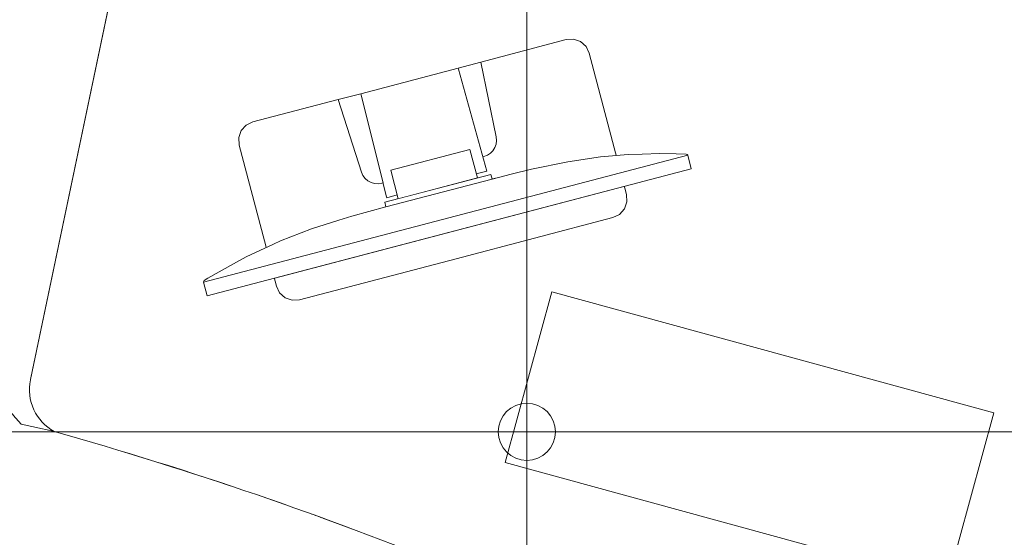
# Model space of a CAD drawing. Header units: metres. Extents: x -45 to 152, y -127 to 99.
# Tile 56 of 256: x -37.874 to -36.84, y -9.836 to -9.292. Entities that reach past the tile are written whole.
import ezdxf

# ---------------------------------------------------------------- set-up
doc = ezdxf.new("R2010")
doc.units = ezdxf.units.M
doc.linetypes.add('gestrichelt - 01', pattern=[2, 1, -1])
doc.linetypes.add('Raster 01', pattern=[2, 1, -1])
for name, color, linetype, lineweight in [('036_Bodenbelagarbeiten-350 Doppelbodenelement', 7, 'Continuous', 9), ('_1.35m (3D)', 7, 'Continuous', 9), ('_OG 2 (2D)', 7, 'Continuous', 9)]:
    doc.layers.add(name, color=color, linetype=linetype, lineweight=lineweight)
for name, color, linetype, lineweight, true_color in [('ACTES-Einrichtung Aufsicht.', 7, 'Continuous', 9, 0xa6a6a6), ('AV1-Bewegungsfläche', 7, 'gestrichelt - 01', 9, 0xd9d9d9), ('AV1-Raster', 7, 'Raster 01', 9, 0xa6a6a6)]:
    doc.layers.add(name, color=color, linetype=linetype, lineweight=lineweight, true_color=true_color)

# ---------------------------------------------------------------- blocks, each defined once
blk = doc.blocks.new('Group-2')
at = {"layer": 'AV1-Raster'}
for p, q in [((-37.8, -22.95), (-37.8, 1.35)), ((1.35, -9.45), (-40.5, -9.45))]:
    blk.add_line(p, q, dxfattribs=at)
blk = doc.blocks.new('1.35m (3D)')
at = {"layer": 'AV1-Raster', "color": 7}
blk.add_blockref('Group-2', (0, 0), dxfattribs=at)
blk = doc.blocks.new('Group-100')
at = {"color": 255, "transparency": 33554559}
blk.add_wipeout([(-37.7549, -9.1545), (-37.8624, -9.6684), (-37.8635, -9.6781), (-37.8627, -9.6877), (-37.86, -9.697), (-37.8556, -9.7056), (-37.8497, -9.7132), (-37.8423, -9.7195), (-37.8339, -9.7243), (-37.8248, -9.7274), (-37.8726, -9.7169), (-37.8735, -9.7158), (-37.8744, -9.7148), (-37.8754, -9.7137), (-37.8763, -9.7127), (-37.8772, -9.7116), (-37.8782, -9.7106), (-37.8791, -9.7095), (-37.88, -9.7085), (-37.8963, -9.6892), (-37.9119, -9.6694), (-37.9268, -9.649), (-37.941, -9.6281), (-37.9544, -9.6067), (-37.9671, -9.5849), (-37.979, -9.5626), (-37.9901, -9.5399), (-38.0269, -9.4434), (-38.0495, -9.3426), (-38.0573, -9.2396), (-38.0502, -9.1365), (-38.0283, -9.0356), (-37.9921, -8.9388), (-37.9423, -8.8483), (-37.88, -8.7659), (-37.8551, -8.7389), (-37.8289, -8.7133), (-37.8014, -8.689), (-37.7727, -8.6662), (-37.7429, -8.6449), (-37.712, -8.6251), (-37.6801, -8.607), (-37.6473, -8.5905), (-37.5883, -8.6028), (-37.5981, -8.6018), (-37.6078, -8.6026), (-37.6173, -8.6054), (-37.6259, -8.6099), (-37.6336, -8.6161), (-37.6399, -8.6236), (-37.6446, -8.6322), (-37.6475, -8.6415)], dxfattribs=at).dxf.layer = 'ACTES-Einrichtung Aufsicht.'
at = {"layer": 'ACTES-Einrichtung Aufsicht.', "flags": 128}
blk.add_lwpolyline([(-37.8624, -9.6684, 0.407966), (-37.8248, -9.7274), (-37.8726, -9.7169, -0.003923), (-37.88, -9.7085, -0.070731), (-37.9901, -9.5399, -0.297593), (-37.88, -8.7659, -0.102954), (-37.6473, -8.5905), (-37.5883, -8.6028, 0.414214), (-37.6475, -8.6415)], format="xyb", close=True, dxfattribs=at)
at = {"layer": 'AV1-Bewegungsfläche', "color": 9, "flags": 128}
blk.add_lwpolyline([(-36.5989, -11.6087), (-36.0944, -10.7452, 0.063875), (-36.9037, -10.1219, 0.008083), (-37.0155, -10.0589, 0.055453), (-37.8378, -9.7247), (-38.2422, -10.4037), (-38.3489, -10.5863)], format="xyb", close=True, dxfattribs=at)
at = {"color": 255, "transparency": 33554687}
blk.add_wipeout([(-36.9037, -10.1219), (-36.9175, -10.1138), (-36.9314, -10.1058), (-36.9454, -10.0978), (-36.9593, -10.0899), (-36.9733, -10.0821), (-36.9873, -10.0743), (-37.0014, -10.0666), (-37.0155, -10.0589), (-37.114, -10.0073), (-37.2138, -9.9584), (-37.315, -9.9123), (-37.4174, -9.869), (-37.521, -9.8286), (-37.6256, -9.791), (-37.7313, -9.7564), (-37.8378, -9.7247), (-37.8445, -9.7203), (-37.8504, -9.715), (-37.8554, -9.7087), (-37.8593, -9.7018), (-37.8621, -9.6943), (-37.8636, -9.6864), (-37.8639, -9.6785), (-37.8629, -9.6705), (-37.8629, -9.6705), (-37.8628, -9.6704), (-37.8628, -9.6704), (-37.8628, -9.6703), (-37.8628, -9.6702), (-37.8628, -9.6702), (-37.8628, -9.6701), (-37.8628, -9.67), (-37.6469, -8.6386), (-37.6439, -8.6294), (-37.6392, -8.6209), (-37.6329, -8.6135), (-37.6252, -8.6074), (-37.6166, -8.6029), (-37.6072, -8.6002), (-37.5975, -8.5994), (-37.5879, -8.6004), (-37.254, -8.6857), (-36.928, -8.7972), (-36.6119, -8.9342), (-36.3076, -9.0959), (-36.0172, -9.2812), (-35.7423, -9.4889), (-35.4848, -9.7178), (-35.2463, -9.9665), (-35.2462, -9.9665), (-35.2462, -9.9666), (-35.2461, -9.9666), (-35.2461, -9.9667), (-35.246, -9.9668), (-35.246, -9.9668), (-35.2459, -9.9669), (-35.2459, -9.9669), (-35.2463, -9.9665), (-35.2406, -9.9744), (-35.2366, -9.9832), (-35.2343, -9.9927), (-35.234, -10.0024), (-35.2355, -10.0121), (-35.2389, -10.0212), (-35.244, -10.0295), (-35.2506, -10.0367), (-36.0359, -10.7393), (-36.0421, -10.7441), (-36.049, -10.7478), (-36.0565, -10.7504), (-36.0642, -10.7518), (-36.072, -10.752), (-36.0798, -10.7509), (-36.0874, -10.7486), (-36.0944, -10.7452), (-36.1865, -10.6563), (-36.2814, -10.5703), (-36.379, -10.4874), (-36.4791, -10.4077), (-36.5818, -10.3312), (-36.6868, -10.258), (-36.7942, -10.1882)], dxfattribs=at).dxf.layer = 'ACTES-Einrichtung Aufsicht.'
at = {"layer": 'ACTES-Einrichtung Aufsicht.', "transparency": 33554534, "flags": 128}
blk.add_lwpolyline([(-36.9037, -10.1219, 0.008083), (-37.0155, -10.0589, 0.055453), (-37.8378, -9.7247, -0.330906), (-37.8629, -9.6705, 0.002569), (-37.8628, -9.67), (-37.6469, -8.6386, -0.41107), (-37.5879, -8.6004, -0.160224), (-35.2463, -9.9665, -0.00305), (-35.2459, -9.9669), (-35.2463, -9.9665, -0.411112), (-35.2506, -10.0367), (-36.0359, -10.7393, -0.325472), (-36.0944, -10.7452, 0.063875)], format="xyb", close=True, dxfattribs=at)
at = {"color": 255, "transparency": 33554559}
blk.add_wipeout([(-37.5397, -9.3756), (-37.6293, -9.3993), (-37.6363, -9.4027), (-37.6415, -9.4085), (-37.644, -9.4158), (-37.6436, -9.4236), (-37.6046, -9.5721), (-37.6012, -9.5791), (-37.5953, -9.5842), (-37.588, -9.5867), (-37.5802, -9.5862), (-37.4158, -9.5431), (-37.2513, -9.4999), (-37.2443, -9.4965), (-37.2392, -9.4906), (-37.2366, -9.4833), (-37.2371, -9.4755), (-37.276, -9.3271), (-37.2794, -9.3201), (-37.2853, -9.3149), (-37.2926, -9.3124), (-37.3004, -9.3128), (-37.3901, -9.3364), (-37.4137, -9.3429), (-37.5159, -9.3697)], dxfattribs=at).dxf.layer = 'ACTES-Einrichtung Aufsicht.'
at = {"layer": 'ACTES-Einrichtung Aufsicht.', "flags": 128}
blk.add_lwpolyline([(-37.5397, -9.3756), (-37.6293, -9.3993), (-37.6363, -9.4027), (-37.6415, -9.4085), (-37.644, -9.4158), (-37.6436, -9.4236), (-37.6046, -9.5721), (-37.6012, -9.5791), (-37.5953, -9.5842), (-37.588, -9.5867), (-37.5802, -9.5862), (-37.4158, -9.5431), (-37.2513, -9.4999), (-37.2443, -9.4965), (-37.2392, -9.4906), (-37.2366, -9.4833), (-37.2371, -9.4755), (-37.276, -9.3271), (-37.2794, -9.3201), (-37.2853, -9.3149), (-37.2926, -9.3124), (-37.3004, -9.3128), (-37.3901, -9.3364), (-37.4137, -9.3429), (-37.5159, -9.3697), (-37.5397, -9.3756)], dxfattribs=at)
at = {"color": 255, "transparency": 33554559}
blk.add_wipeout([(-37.388, -9.4361), (-37.3867, -9.4358), (-37.3831, -9.4344), (-37.3799, -9.4323), (-37.3772, -9.4296), (-37.3752, -9.4263), (-37.3739, -9.4227), (-37.3735, -9.4189), (-37.3738, -9.415), (-37.3901, -9.3364), (-37.4137, -9.3429)], dxfattribs=at).dxf.layer = 'ACTES-Einrichtung Aufsicht.'
at = {"layer": 'ACTES-Einrichtung Aufsicht.', "flags": 128}
blk.add_lwpolyline([(-37.388, -9.4361), (-37.3867, -9.4358), (-37.3831, -9.4344), (-37.3799, -9.4323), (-37.3772, -9.4296), (-37.3752, -9.4263), (-37.3739, -9.4227), (-37.3735, -9.4189), (-37.3738, -9.415), (-37.3901, -9.3364), (-37.4137, -9.3429)], close=True, dxfattribs=at)
at = {"color": 255, "transparency": 33554559}
blk.add_wipeout([(-37.4778, -9.4761), (-37.4886, -9.479), (-37.4889, -9.4783), (-37.5159, -9.3697), (-37.4137, -9.3429), (-37.4135, -9.3437), (-37.3838, -9.4511), (-37.3947, -9.454), (-37.4015, -9.4282), (-37.4846, -9.4501)], dxfattribs=at).dxf.layer = 'ACTES-Einrichtung Aufsicht.'
at = {"layer": 'ACTES-Einrichtung Aufsicht.', "flags": 128}
blk.add_lwpolyline([(-37.4778, -9.4761), (-37.4886, -9.479), (-37.4889, -9.4783), (-37.5159, -9.3697), (-37.4137, -9.3429), (-37.4135, -9.3437), (-37.3838, -9.4511), (-37.3947, -9.454), (-37.4015, -9.4282), (-37.4846, -9.4501)], close=True, dxfattribs=at)
at = {"color": 255, "transparency": 33554559}
for points in [[(-37.4926, -9.4635), (-37.4939, -9.4638), (-37.4977, -9.4644), (-37.5015, -9.4641), (-37.5052, -9.4631), (-37.5086, -9.4612), (-37.5115, -9.4587), (-37.5138, -9.4556), (-37.5153, -9.452), (-37.5397, -9.3756), (-37.5159, -9.3697)], [(-37.4846, -9.4501), (-37.4015, -9.4282), (-37.3936, -9.4582), (-37.4768, -9.4801)]]:
    blk.add_wipeout(points, dxfattribs=at).dxf.layer = 'ACTES-Einrichtung Aufsicht.'
at = {"layer": 'ACTES-Einrichtung Aufsicht.', "flags": 128}
for points in [[(-37.4926, -9.4635), (-37.4939, -9.4638), (-37.4977, -9.4644), (-37.5015, -9.4641), (-37.5052, -9.4631), (-37.5086, -9.4612), (-37.5115, -9.4587), (-37.5138, -9.4556), (-37.5153, -9.452), (-37.5397, -9.3756), (-37.5159, -9.3697)], [(-37.4846, -9.4501), (-37.4015, -9.4282), (-37.3936, -9.4582), (-37.4768, -9.4801)]]:
    blk.add_lwpolyline(points, close=True, dxfattribs=at)
at = {"color": 255, "transparency": 33554559}
blk.add_wipeout([(-37.1734, -9.4334), (-37.1728, -9.434), (-37.1727, -9.4343), (-37.681, -9.5677), (-37.681, -9.5673), (-37.6808, -9.5666), (-37.6804, -9.5661), (-37.6765, -9.5637), (-37.6495, -9.5483), (-37.6362, -9.5412), (-37.6077, -9.5277), (-37.6004, -9.5243), (-37.5679, -9.5117), (-37.5391, -9.5025), (-37.5254, -9.4984), (-37.4897, -9.4886), (-37.4909, -9.4838), (-37.3794, -9.4545), (-37.3781, -9.4594), (-37.3579, -9.4543), (-37.3366, -9.4489), (-37.2987, -9.4411), (-37.2641, -9.4361), (-37.2353, -9.4337), (-37.2205, -9.4331), (-37.2021, -9.4326), (-37.1849, -9.4328), (-37.1743, -9.4331)], dxfattribs=at).dxf.layer = 'ACTES-Einrichtung Aufsicht.'
at = {"layer": 'ACTES-Einrichtung Aufsicht.', "flags": 128}
blk.add_lwpolyline([(-37.1734, -9.4334), (-37.1728, -9.434), (-37.1727, -9.4343), (-37.681, -9.5677), (-37.681, -9.5673), (-37.6808, -9.5666), (-37.6804, -9.5661), (-37.6765, -9.5637), (-37.6495, -9.5483), (-37.6362, -9.5412), (-37.6077, -9.5277), (-37.6004, -9.5243), (-37.5679, -9.5117), (-37.5391, -9.5025), (-37.5254, -9.4984), (-37.4897, -9.4886), (-37.4909, -9.4838), (-37.3794, -9.4545), (-37.3781, -9.4594), (-37.3579, -9.4543), (-37.3366, -9.4489), (-37.2987, -9.4411), (-37.2641, -9.4361), (-37.2353, -9.4337), (-37.2205, -9.4331), (-37.2021, -9.4326), (-37.1849, -9.4328), (-37.1743, -9.4331)], close=True, dxfattribs=at)
at = {"color": 255, "transparency": 33554559}
blk.add_wipeout([(-37.1727, -9.4343), (-37.1689, -9.4486), (-37.6772, -9.582), (-37.681, -9.5677)], dxfattribs=at).dxf.layer = 'ACTES-Einrichtung Aufsicht.'
at = {"layer": 'ACTES-Einrichtung Aufsicht.'}
for p, q in [((-37.3781, -9.4594), (-37.4897, -9.4886)), ((-37.3747, -9.4585), (-37.3777, -9.4592))]:
    blk.add_line(p, q, dxfattribs=at)
at = {"layer": 'ACTES-Einrichtung Aufsicht.', "flags": 128}
blk.add_lwpolyline([(-37.1727, -9.4343), (-37.1689, -9.4486), (-37.6772, -9.582), (-37.681, -9.5677)], close=True, dxfattribs=at)
at = {"color": 255, "transparency": 33554559}
blk.add_wipeout([(-36.3255, -9.1823), (-36.3252, -9.1829), (-36.2266, -9.244), (-36.1298, -9.3078), (-36.0349, -9.3745), (-35.9419, -9.4438), (-35.851, -9.5157), (-35.7621, -9.5902), (-35.6755, -9.6673), (-35.591, -9.7468), (-35.6592, -9.8172), (-35.7434, -9.738), (-35.8298, -9.6613), (-35.9185, -9.5872), (-36.0093, -9.5157), (-36.1021, -9.4468), (-36.1969, -9.3808), (-36.2936, -9.3175), (-36.3921, -9.2571), (-36.4021, -9.2512), (-36.4543, -9.2207), (-36.5339, -9.1769), (-36.6196, -9.132), (-36.7065, -9.0892), (-36.7944, -9.0486), (-36.8832, -9.0101), (-36.9729, -8.9739), (-37.0636, -8.9398), (-37.155, -8.908), (-37.2472, -8.8784), (-37.242, -8.8617), (-37.242, -8.8617), (-37.2182, -8.7848), (-37.1649, -8.8015), (-37.1173, -8.8173), (-37.1173, -8.8173), (-37.1173, -8.8173), (-37.1173, -8.8173), (-37.1173, -8.8173), (-37.1173, -8.8173), (-37.1173, -8.8173), (-37.1173, -8.8173), (-37.1173, -8.8173), (-37.0203, -8.8513), (-36.9241, -8.8877), (-36.829, -8.9266), (-36.7348, -8.9679), (-36.6418, -9.0116), (-36.5499, -9.0576), (-36.4591, -9.106), (-36.3697, -9.1566), (-36.3478, -9.1694)], dxfattribs=at).dxf.layer = 'ACTES-Einrichtung Aufsicht.'
blk.add_wipeout([(-37.3155, -9.578), (-36.8512, -9.7049), (-36.9003, -9.8843), (-37.3645, -9.7574)], dxfattribs=at).dxf.layer = 'ACTES-Einrichtung Aufsicht.'
at = {"layer": 'ACTES-Einrichtung Aufsicht.', "flags": 128}
blk.add_lwpolyline([(-37.3155, -9.578), (-36.8512, -9.7049), (-36.9003, -9.8843), (-37.3645, -9.7574)], close=True, dxfattribs=at)
at = {"color": 255, "transparency": 33554559}
blk.add_wipeout([(-36.7142, -9.2341), (-36.8287, -9.2102), (-36.8304, -9.2106), (-36.8339, -9.2166), (-36.8706, -9.2196), (-36.8723, -9.2201), (-36.8766, -9.2277), (-36.8735, -9.229), (-36.8752, -9.2319), (-36.8783, -9.2305), (-36.8816, -9.2361), (-36.8811, -9.2374), (-36.8577, -9.248), (-36.791, -9.2792), (-36.7278, -9.3102), (-36.6388, -9.3563), (-36.5572, -9.4013), (-36.4949, -9.4377), (-36.4568, -9.4603), (-36.4163, -9.4856), (-36.3678, -9.5162), (-36.3356, -9.5373), (-36.2757, -9.5777), (-36.2394, -9.6031), (-36.1905, -9.6382), (-36.175, -9.6496), (-36.1734, -9.6494), (-36.1702, -9.6439), (-36.1729, -9.6418), (-36.1713, -9.639), (-36.1685, -9.641), (-36.1641, -9.6334), (-36.1645, -9.6318), (-36.1799, -9.5984), (-36.1764, -9.5924), (-36.1769, -9.5907), (-36.254, -9.5027), (-36.4345, -9.3974), (-36.5338, -9.3394)], dxfattribs=at).dxf.layer = 'ACTES-Einrichtung Aufsicht.'
blk = doc.blocks.new('Group-101')
at = {"layer": 'ACTES-Einrichtung Aufsicht.'}
blk.add_blockref('Group-100', (0, 0), dxfattribs=at)
blk = doc.blocks.new('OG 2 (2D)')
at = {"layer": 'ACTES-Einrichtung Aufsicht.'}
blk.add_blockref('Group-101', (0, 0), dxfattribs=at)
at = {"layer": '036_Bodenbelagarbeiten-350 Doppelbodenelement', "color": 230, "linetype": 'Continuous', "flags": 128}
for points in [[(-37.9416, -9.125), (-37.3416, -9.125), (-37.3416, -9.725), (-37.9416, -9.725)], [(-37.3416, -9.125), (-36.7416, -9.125), (-36.7416, -9.725), (-37.3416, -9.725)], [(-37.9416, -9.725), (-37.3416, -9.725), (-37.3416, -10.325), (-37.9416, -10.325)], [(-37.3416, -9.725), (-36.7416, -9.725), (-36.7416, -10.325), (-37.3416, -10.325)]]:
    blk.add_lwpolyline(points, close=True, dxfattribs=at)
at = {"layer": '036_Bodenbelagarbeiten-350 Doppelbodenelement', "color": 230, "lineweight": 18}
blk.add_circle((-37.3416, -9.725), 0.03, dxfattribs=at)

msp = doc.modelspace()

# ---------------------------------------------------------------- block references
at = {"layer": '_1.35m (3D)'}
msp.add_blockref('1.35m (3D)', (0, 0), dxfattribs=at)

# ---------------------------------------------------------------- next in the draw order: block references
at = {"layer": '_OG 2 (2D)'}
msp.add_blockref('OG 2 (2D)', (0, 0), dxfattribs=at)

doc.saveas('drawing.dxf')
